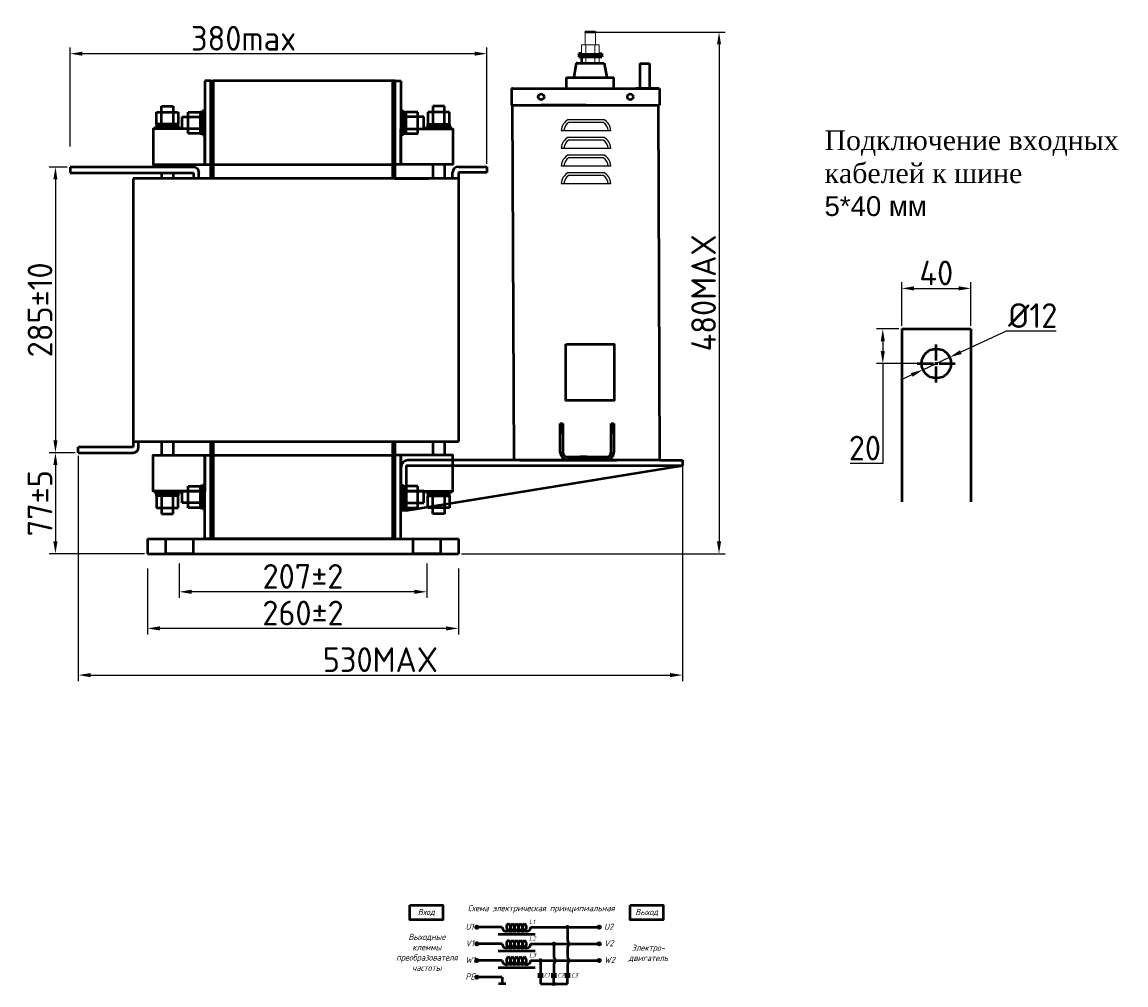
# Model space of a CAD drawing. Header units: millimetres. Extents: x -696 to 778, y 136 to 1025.
# Tile 2 of 2: x -117 to 778, y 220 to 1000. Entities that reach past the tile are written whole.
import ezdxf

# ---------------------------------------------------------------- set-up
doc = ezdxf.new("R2010")
doc.units = ezdxf.units.MM
doc.linetypes.add('ACAD_ISO02W100', pattern=[15, 12, -3])
doc.linetypes.add('CENTER2', pattern=[28.575, 19.05, -3.175, 3.175, -3.175])
doc.layers.get('0').update_dxf_attribs({"lineweight": 50})
doc.styles.add('GOST-2.304_Type-B', font='GOST Common.ttf')
doc.styles.add('GOST-2.304_Type-B_italic', font='GOST Common Italic.ttf')
doc.styles.get("Standard").update_dxf_attribs({"font": 'arial.ttf'})
doc.dimstyles.new('ISO-25', dxfattribs={"dimtxt": 5, "dimasz": 2.5, "dimexe": 1.25, "dimexo": 0.625, "dimtad": 1, "dimtoh": 1, "dimdec": 0, "dimtxsty": 'GOST-2.304_Type-B', "dimcen": 2.5, "dimadec": 0, "dimazin": 0, "dimtfac": 1, "dimtdec": 0, "dimtmove": 0, "dimatfit": 3, "dimfxl": 1, "dimarcsym": 0})

# ---------------------------------------------------------------- blocks, each defined once
blk = doc.blocks.new('Схема')
for points in [[(126.85, -17.74, 1), (128.61, -17.74, 1)], [(115.97, -31.21, 1), (117.72, -31.21, 1)], [(105.05, -44.68, 1), (106.8, -44.68, 1)], [(115.97, -63.61, 1), (117.72, -63.61, 1)]]:
    blk.add_hatch(color=0).paths.add_polyline_path(points)
for p, q in [((74.98, -17.74), (55.53, -17.74)), ((97.97, -17.74), (128.61, -17.74)), ((127.73, -17.74), (152.48, -17.74)), ((127.73, -17.74), (127.73, -28.73)), ((71.66, -23.35), (101.59, -23.35)), ((74.98, -31.21), (55.53, -31.21)), ((97.97, -31.21), (130.42, -31.21)), ((116.85, -31.21), (116.85, -42.2)), ((127.73, -33.69), (127.73, -42.2)), ((130.42, -31.21), (152.48, -31.21)), ((74.98, -44.68), (55.53, -44.68)), ((71.66, -36.81), (101.59, -36.81)), ((97.97, -44.68), (136.56, -44.68)), ((105.93, -44.68), (105.93, -55.73)), ((136.56, -44.68), (152.48, -44.68)), ((71.66, -50.28), (101.59, -50.28)), ((116.85, -47.16), (116.85, -55.73)), ((127.73, -47.16), (127.73, -55.73)), ((74.98, -58.14), (55.53, -58.14)), ((74.98, -58.14), (74.98, -63.61)), ((103.73, -55.73), (108.12, -55.73)), ((103.73, -57.8), (108.12, -57.8)), ((105.93, -57.8), (105.93, -63.61)), ((114.65, -55.73), (119.04, -55.73)), ((114.65, -57.8), (119.04, -57.8)), ((116.85, -63.61), (116.85, -57.8)), ((125.53, -55.73), (129.93, -55.73)), ((125.53, -57.8), (129.93, -57.8)), ((127.73, -63.61), (127.73, -57.8)), ((77.95, -63.61), (72.01, -63.61)), ((105.93, -63.61), (120.07, -63.61)), ((116.85, -63.61), (127.73, -63.61))]:
    blk.add_line(p, q)
for points in [[(0, 0), (26.76, 0), (26.76, -11.69), (0, -11.69)], [(178.58, 0), (205.34, 0), (205.34, -11.69), (178.58, -11.69)]]:
    blk.add_lwpolyline(points, close=True)
for centre in [(54.46, -17.74), (153.56, -17.74), (54.46, -31.21), (153.56, -31.21), (54.46, -44.68), (153.56, -44.68), (54.46, -58.14)]:
    blk.add_circle(centre, 1.08)
at = {"color": 0}
for centre in [(127.73, -17.74), (116.85, -31.21), (105.93, -44.68), (116.85, -63.61)]:
    blk.add_circle(centre, 0.876, dxfattribs=at)
for centre, radius, start, end in [((78.26, -17.74), 3.28, 180, 60), ((81.54, -17.74), 3.28, 120, 60), ((84.83, -17.74), 3.28, 120, 60), ((88.11, -17.74), 3.28, 120, 60), ((91.4, -17.74), 3.28, 120, 60), ((94.68, -17.74), 3.28, 120, 0), ((78.26, -31.21), 3.28, 180, 60), ((81.54, -31.21), 3.28, 120, 60), ((84.83, -31.21), 3.28, 120, 60), ((88.11, -31.21), 3.28, 120, 60), ((91.4, -31.21), 3.28, 120, 60), ((94.68, -31.21), 3.28, 120, 0), ((125.73, -31.21), 3.19, 308.94144, 51.05856), ((78.26, -44.68), 3.28, 180, 60), ((81.54, -44.68), 3.28, 120, 60), ((84.83, -44.68), 3.28, 120, 60), ((88.11, -44.68), 3.28, 120, 60), ((91.4, -44.68), 3.28, 120, 60), ((94.68, -44.68), 3.28, 120, 0), ((114.84, -44.68), 3.19, 308.94144, 51.05856), ((125.73, -44.68), 3.19, 308.94144, 51.05856)]:
    blk.add_arc(centre, radius, start, end)
at = {"style": 'GOST-2.304_Type-B_italic'}
for s, insert, char_height, width, attachment_point in [('Схема электрическая принципиальная', (106.53, -2.96), 5, 143.4834, 5), ('Вход', (13.38, -5.84), 5, 26.7633, 5), ('Выход', (191.96, -5.84), 5, 26.7633, 5), ('U1', (45.18, -14.79), 5, 144.0546, 1), ('L1', (96.71, -11.66), 3.5, 76.8291, 1), ('U2', (157.44, -14.79), 5, 144.0546, 1), ('Выходные\\Pклеммы\\Pпреобразователя\\Pчастоты', (13.88, -38.1), 5, 26.7633, 5), ('L2', (96.71, -25.13), 3.5, 76.8291, 1), ('V1', (45.18, -28.26), 5, 144.0546, 1), ('V2', (157.44, -28.26), 5, 144.0546, 1), ('Электро-\\Pдвигатель', (193.3, -38.93), 5, 17.1809, 5), ('W1', (45.18, -41.72), 5, 144.0546, 1), ('L3', (96.71, -38.59), 3.5, 76.8291, 1), ('W2', (157.44, -41.72), 5, 144.0546, 1), ('PE', (45.18, -55.19), 5, 144.0546, 1), ('C1', (108.57, -54.89), 3.5, 76.8291, 1), ('C2', (119.64, -54.89), 3.5, 76.8291, 1), ('C3', (130.7, -54.89), 3.5, 76.8291, 1)]:
    blk.add_mtext(s, dxfattribs=dict(at, insert=insert, char_height=char_height, width=width, attachment_point=attachment_point))
blk = doc.blocks.new('*D48')
at = {"color": 0, "lineweight": -2, "transparency": 16777216}
for p, q in [((-14.93, 557.24), (-14.93, 503.63)), ((236.88, 557.24), (236.88, 503.63)), ((226.88, 508.63), (-4.93, 508.63))]:
    blk.add_line(p, q, dxfattribs=at)
at = {"color": 0, "transparency": 16777216}
for points in [[(-4.93, 510.29), (-4.93, 506.96), (-14.93, 508.63)], [(226.88, 510.29), (226.88, 506.96), (236.88, 508.63)]]:
    blk.add_solid(points, dxfattribs=at)
at = {"layer": 'Defpoints', "color": 0, "transparency": 16777216}
for p in [(-14.93, 559.74), (236.88, 559.74), (-14.93, 508.63)]:
    blk.add_point(p, dxfattribs=at)
at = {"color": 0, "lineweight": 0, "transparency": 16777216, "insert": (110.97, 521.13), "char_height": 20, "attachment_point": 5, "style": 'GOST-2.304_Type-B'}
blk.add_mtext('260%%P2', dxfattribs=at)
blk = doc.blocks.new('*D50')
at = {"color": 0, "lineweight": -2, "transparency": 16777216}
for p, q in [((-77.69, 898.92), (-77.69, 979.23)), ((260, 885.12), (260, 979.23)), ((250, 974.23), (-67.69, 974.23))]:
    blk.add_line(p, q, dxfattribs=at)
at = {"color": 0, "transparency": 16777216}
for points in [[(-67.69, 975.89), (-67.69, 972.56), (-77.69, 974.23)], [(250, 975.89), (250, 972.56), (260, 974.23)]]:
    blk.add_solid(points, dxfattribs=at)
at = {"layer": 'Defpoints', "color": 0, "transparency": 16777216}
for p in [(-77.69, 974.23), (-77.69, 896.42), (260, 882.62)]:
    blk.add_point(p, dxfattribs=at)
at = {"color": 0, "lineweight": 0, "transparency": 16777216, "insert": (62.84, 986.73), "char_height": 20, "attachment_point": 5, "style": 'GOST-2.304_Type-B'}
blk.add_mtext('380max', dxfattribs=at)
blk = doc.blocks.new('*D49')
at = {"color": 0, "lineweight": -2, "transparency": 16777216}
for p, q in [((10.73, 561.13), (10.73, 533.29)), ((211.22, 561.13), (211.22, 533.29)), ((201.22, 538.29), (20.73, 538.29))]:
    blk.add_line(p, q, dxfattribs=at)
at = {"color": 0, "transparency": 16777216}
for points in [[(20.73, 539.96), (20.73, 536.62), (10.73, 538.29)], [(201.22, 539.96), (201.22, 536.62), (211.22, 538.29)]]:
    blk.add_solid(points, dxfattribs=at)
at = {"layer": 'Defpoints', "color": 0, "transparency": 16777216}
for p in [(10.73, 563.63), (211.22, 563.63), (10.73, 538.29)]:
    blk.add_point(p, dxfattribs=at)
at = {"color": 0, "lineweight": 0, "transparency": 16777216, "insert": (110.97, 550.79), "char_height": 20, "attachment_point": 5, "style": 'GOST-2.304_Type-B'}
blk.add_mtext('207%%P2', dxfattribs=at)
blk = doc.blocks.new('*D55')
at = {"color": 0, "lineweight": -2, "transparency": 16777216}
for p, q in [((-80.19, 882.36), (-94.61, 882.36)), ((-89.61, 872.36), (-89.61, 660.98)), ((-73.62, 650.98), (-94.61, 650.98))]:
    blk.add_line(p, q, dxfattribs=at)
at = {"color": 0, "transparency": 16777216}
for points in [[(-91.28, 872.36), (-87.95, 872.36), (-89.61, 882.36)], [(-91.28, 660.98), (-87.95, 660.98), (-89.61, 650.98)]]:
    blk.add_solid(points, dxfattribs=at)
at = {"layer": 'Defpoints', "color": 0, "transparency": 16777216}
for p in [(-77.69, 882.36), (-89.61, 650.98), (-71.12, 650.98)]:
    blk.add_point(p, dxfattribs=at)
at = {"color": 0, "transparency": 16777216, "insert": (-102.11, 766.67), "char_height": 20, "attachment_point": 5, "rotation": 90, "style": 'GOST-2.304_Type-B'}
blk.add_mtext('285%%P10', dxfattribs=at)
blk = doc.blocks.new('*D56')
at = {"color": 0, "lineweight": -2, "transparency": 16777216}
for p, q in [((-73.62, 650.98), (-94.61, 650.98)), ((-89.61, 640.98), (-89.61, 579.09)), ((-17.43, 569.09), (-94.61, 569.09))]:
    blk.add_line(p, q, dxfattribs=at)
at = {"color": 0, "transparency": 16777216}
for points in [[(-91.28, 640.98), (-87.95, 640.98), (-89.61, 650.98)], [(-91.28, 579.09), (-87.95, 579.09), (-89.61, 569.09)]]:
    blk.add_solid(points, dxfattribs=at)
at = {"layer": 'Defpoints', "color": 0, "transparency": 16777216}
for p in [(-71.12, 650.98), (-89.61, 569.09), (-14.93, 569.09)]:
    blk.add_point(p, dxfattribs=at)
at = {"color": 0, "transparency": 16777216, "insert": (-102.11, 610.04), "char_height": 20, "attachment_point": 5, "rotation": 90, "style": 'GOST-2.304_Type-B'}
blk.add_mtext('77%%P5', dxfattribs=at)
blk = doc.blocks.new('*D53')
at = {"color": 0, "lineweight": -2, "transparency": 16777216}
for p, q in [((596.16, 753.76), (596.16, 789.1)), ((652.16, 753.76), (652.16, 789.1)), ((606.16, 784.1), (642.16, 784.1))]:
    blk.add_line(p, q, dxfattribs=at)
at = {"color": 0, "transparency": 16777216}
for points in [[(606.16, 785.77), (606.16, 782.44), (596.16, 784.1)], [(642.16, 785.77), (642.16, 782.44), (652.16, 784.1)]]:
    blk.add_solid(points, dxfattribs=at)
at = {"layer": 'Defpoints', "color": 0, "transparency": 16777216}
for p in [(652.16, 784.1), (596.16, 751.26), (652.16, 751.26)]:
    blk.add_point(p, dxfattribs=at)
at = {"color": 0, "transparency": 16777216, "insert": (624.16, 796.6), "char_height": 20, "attachment_point": 5, "style": 'GOST-2.304_Type-B'}
blk.add_mtext('40', dxfattribs=at)
blk = doc.blocks.new('*D52')
at = {"color": 0, "lineweight": -2, "transparency": 16777216}
for p, q in [((593.66, 751.26), (575.79, 751.26)), ((580.79, 741.26), (580.79, 733.26)), ((621.66, 723.26), (575.79, 723.26)), ((580.79, 723.26), (580.79, 642.22)), ((580.79, 642.22), (554.29, 642.22))]:
    blk.add_line(p, q, dxfattribs=at)
at = {"color": 0, "transparency": 16777216}
for points in [[(579.12, 741.26), (582.45, 741.26), (580.79, 751.26)], [(579.12, 733.26), (582.45, 733.26), (580.79, 723.26)]]:
    blk.add_solid(points, dxfattribs=at)
at = {"layer": 'Defpoints', "color": 0, "transparency": 16777216}
for p in [(580.79, 751.26), (596.16, 751.26), (624.16, 723.26)]:
    blk.add_point(p, dxfattribs=at)
at = {"color": 0, "transparency": 16777216, "insert": (566.29, 654.72), "char_height": 20, "attachment_point": 5, "style": 'GOST-2.304_Type-B'}
blk.add_mtext('20', dxfattribs=at)
blk = doc.blocks.new('*D54')
at = {"color": 0, "lineweight": -2, "transparency": 16777216}
for p, q in [((680.77, 749.58), (644.02, 732.49)), ((721.27, 749.58), (680.77, 749.58)), ((613.37, 718.25), (634.95, 728.28)), ((604.3, 714.03), (595.23, 709.82))]:
    blk.add_line(p, q, dxfattribs=at)
at = {"color": 0, "transparency": 16777216}
for points in [[(643.32, 734.01), (644.72, 730.98), (634.95, 728.28)], [(603.6, 715.54), (605, 712.52), (613.37, 718.25)]]:
    blk.add_solid(points, dxfattribs=at)
at = {"layer": 'Defpoints', "color": 0, "transparency": 16777216}
for p in [(634.95, 728.28), (613.37, 718.25)]:
    blk.add_point(p, dxfattribs=at)
at = {"color": 0, "transparency": 16777216, "insert": (702.27, 762.08), "char_height": 20, "attachment_point": 5, "style": 'GOST-2.304_Type-B'}
blk.add_mtext('{\\fISOCPEUR|b0|i0|c0|p34;%%C}12', dxfattribs=at)
blk = doc.blocks.new('*D51')
at = {"color": 0, "lineweight": -2, "transparency": 16777216}
for p, q in [((348.43, 991.76), (453.09, 991.76)), ((448.09, 981.76), (448.09, 579.09)), ((239.38, 569.09), (453.09, 569.09))]:
    blk.add_line(p, q, dxfattribs=at)
at = {"color": 0, "transparency": 16777216}
for points in [[(446.42, 981.76), (449.75, 981.76), (448.09, 991.76)], [(446.42, 579.09), (449.75, 579.09), (448.09, 569.09)]]:
    blk.add_solid(points, dxfattribs=at)
at = {"layer": 'Defpoints', "color": 0, "transparency": 16777216}
for p in [(345.93, 991.76), (236.88, 569.09), (448.09, 569.09)]:
    blk.add_point(p, dxfattribs=at)
at = {"color": 0, "transparency": 16777216, "insert": (435.59, 780.43), "char_height": 20, "attachment_point": 5, "rotation": 90, "style": 'GOST-2.304_Type-B'}
blk.add_mtext('480MAX', dxfattribs=at)
blk = doc.blocks.new('*D47')
at = {"color": 0, "lineweight": -2, "transparency": 16777216}
for p, q in [((-71.12, 648.48), (-71.12, 465.81)), ((418.49, 640.28), (418.49, 465.81)), ((-61.12, 470.81), (408.49, 470.81))]:
    blk.add_line(p, q, dxfattribs=at)
at = {"color": 0, "transparency": 16777216}
for points in [[(-61.12, 472.48), (-61.12, 469.15), (-71.12, 470.81)], [(408.49, 472.48), (408.49, 469.15), (418.49, 470.81)]]:
    blk.add_solid(points, dxfattribs=at)
at = {"layer": 'Defpoints', "color": 0, "transparency": 16777216}
for p in [(-71.12, 650.98), (418.49, 642.78), (418.49, 470.81)]:
    blk.add_point(p, dxfattribs=at)
at = {"color": 0, "transparency": 16777216, "insert": (173.69, 483.31), "char_height": 20, "attachment_point": 5, "style": 'GOST-2.304_Type-B'}
blk.add_mtext('530MAX', dxfattribs=at)
blk = doc.blocks.new('*U57')
at = {"color": 0, "linetype": 'CENTER2', "transparency": 16777216}
for p, q in [((0, 2.38), (0, 15.4)), ((-15.4, 0), (-2.38, 0)), ((2.38, 0), (15.4, 0)), ((0, -15.4), (0, -2.38))]:
    blk.add_line(p, q, dxfattribs=at)
at = {"color": 0, "linetype": 'Continuous', "transparency": 16777216}
for p, q in [((-1.19, 0), (1.19, 0)), ((0, -1.19), (0, 1.19))]:
    blk.add_line(p, q, dxfattribs=at)

msp = doc.modelspace()

# ---------------------------------------------------------------- linework, layer by layer
for p, q in [((339.72, 991.98), (339.5, 991.76)), ((339.72, 991.98), (347.85, 991.98)), ((347.85, 991.98), (348.06, 991.76)), ((332.45, 966.46), (330.41, 954.84)), ((333.03, 966.46), (332.45, 966.46)), ((333.03, 966.46), (354.54, 966.46)), ((336.64, 974.33), (334.49, 974.33)), ((334.49, 974.33), (334.49, 972.99)), ((353.08, 972.99), (334.49, 972.99)), ((334.49, 972.93), (334.49, 971.6)), ((334.49, 971.6), (353.08, 971.6)), ((336.64, 971.42), (336.64, 966.46)), ((350.92, 974.33), (353.08, 974.33)), ((353.08, 974.33), (353.08, 972.99)), ((353.08, 972.93), (353.08, 971.6)), ((354.54, 966.46), (355.12, 966.46)), ((355.12, 966.46), (357.15, 954.84)), ((383.91, 966.22), (383.91, 946.12)), ((383.91, 966.22), (391.76, 966.22)), ((391.76, 966.22), (391.76, 946.12)), ((31.55, 952.14), (31.55, 884.35)), ((36.4, 952.14), (31.55, 952.14)), ((36.4, 884.35), (36.4, 952.14)), ((36.4, 952.14), (38.33, 952.14)), ((36.4, 873.21), (36.4, 952.14)), ((183.61, 952.14), (38.33, 952.14)), ((38.33, 952.14), (38.33, 884.35)), ((38.33, 952.14), (38.33, 873.21)), ((185.55, 952.14), (183.61, 952.14)), ((183.61, 952.14), (183.61, 873.21)), ((185.55, 884.35), (185.55, 952.14)), ((185.55, 952.14), (190.39, 952.14)), ((185.55, 873.21), (185.55, 952.14)), ((190.39, 952.14), (190.39, 884.35)), ((324.6, 946.12), (324.6, 954.84)), ((324.6, 954.84), (362.96, 954.84)), ((362.96, 946.12), (362.96, 954.84)), ((280.84, 946.12), (279.93, 946.12)), ((279.93, 946.12), (279.93, 932.49)), ((279.93, 946.12), (298.1, 946.12)), ((280.84, 946.12), (398.92, 946.12)), ((318.91, 946.12), (360.85, 946.12)), ((320.26, 946.12), (359.5, 946.12)), ((324.6, 946.12), (362.96, 946.12)), ((373.67, 946.12), (387.84, 946.12)), ((398.92, 946.12), (380.75, 946.12)), ((383.91, 946.12), (391.76, 946.12)), ((398.92, 946.12), (399.82, 946.12)), ((399.82, 946.12), (399.82, 932.49)), ((-3.8, 926.96), (-3.8, 931.8)), ((-3.8, 931.8), (5.89, 931.8)), ((5.89, 931.8), (5.89, 926.96)), ((225.74, 931.8), (216.06, 931.8)), ((216.06, 931.8), (216.06, 926.96)), ((225.74, 926.96), (225.74, 931.8)), ((279.93, 932.49), (280.84, 932.49)), ((280.39, 932.49), (399.82, 932.49)), ((280.84, 932.49), (399.82, 932.49)), ((282.06, 644.87), (280.84, 932.49)), ((340.33, 932.49), (304, 932.49)), ((400.23, 644.87), (399.02, 932.49)), ((-7.67, 917.28), (-7.67, 926.96)), ((-7.67, 926.96), (9.76, 926.96)), ((-3.8, 917.28), (-3.8, 926.96)), ((5.89, 926.96), (5.89, 917.28)), ((9.76, 926.96), (9.76, 917.28)), ((13.15, 913.4), (13.15, 923.09)), ((13.15, 923.09), (18, 923.09)), ((18, 909.53), (18, 926.96)), ((18, 926.96), (27.68, 926.96)), ((18, 923.09), (27.68, 923.09)), ((27.68, 926.96), (27.68, 909.53)), ((29.62, 926.96), (27.68, 926.96)), ((31.55, 927.93), (29.62, 927.93)), ((29.62, 927.93), (29.62, 908.56)), ((29.62, 909.53), (29.62, 926.96)), ((190.39, 927.93), (192.33, 927.93)), ((192.33, 927.93), (192.33, 908.56)), ((192.33, 909.53), (192.33, 926.96)), ((192.33, 926.96), (194.27, 926.96)), ((203.95, 926.96), (194.27, 926.96)), ((194.27, 926.96), (194.27, 909.53)), ((203.95, 923.09), (194.27, 923.09)), ((203.95, 909.53), (203.95, 926.96)), ((208.79, 923.09), (203.95, 923.09)), ((208.79, 913.4), (208.79, 923.09)), ((229.62, 926.96), (212.18, 926.96)), ((212.18, 926.96), (212.18, 917.28)), ((216.06, 926.96), (216.06, 917.28)), ((225.74, 917.28), (225.74, 926.96)), ((229.62, 917.28), (229.62, 926.96)), ((10.73, 915.34), (-8.64, 915.34)), ((-8.64, 915.34), (-8.64, 913.4)), ((9.76, 917.28), (-7.67, 917.28)), ((-7.67, 917.28), (-7.67, 915.34)), ((-7.67, 915.34), (9.76, 915.34)), ((1.05, 915.34), (2.48, 917.28)), ((9.76, 915.34), (9.76, 917.28)), ((10.73, 913.4), (10.73, 915.34)), ((18, 913.4), (13.15, 913.4)), ((27.68, 913.4), (18, 913.4)), ((29.62, 918.24), (27.68, 919.68)), ((192.33, 918.24), (194.27, 919.68)), ((194.27, 913.4), (203.95, 913.4)), ((203.95, 913.4), (208.79, 913.4)), ((211.22, 913.4), (211.22, 915.34)), ((211.22, 915.34), (230.59, 915.34)), ((212.18, 917.28), (229.62, 917.28)), ((212.18, 915.34), (212.18, 917.28)), ((229.62, 915.34), (212.18, 915.34)), ((220.9, 915.34), (219.47, 917.28)), ((229.62, 917.28), (229.62, 915.34)), ((230.59, 915.34), (230.59, 913.4)), ((27.68, 909.53), (18, 909.53)), ((27.68, 909.53), (29.62, 909.53)), ((29.62, 908.56), (31.55, 908.56)), ((192.33, 908.56), (190.39, 908.56)), ((194.27, 909.53), (192.33, 909.53)), ((194.27, 909.53), (203.95, 909.53)), ((22.14, 882.36), (-77.69, 882.36)), ((-77.69, 882.36), (-77.69, 877.78)), ((-77.69, 877.78), (22.14, 877.78)), ((-3.8, 884.35), (-3.8, 882.36)), ((-3.8, 877.78), (-3.8, 873.21)), ((5.89, 884.35), (5.89, 882.36)), ((5.89, 877.78), (5.89, 873.21)), ((22.14, 877.78), (22.14, 873.21)), ((26.71, 873.21), (26.71, 877.78)), ((31.55, 884.35), (36.4, 884.35)), ((38.33, 884.35), (183.61, 884.35)), ((190.39, 884.35), (185.55, 884.35)), ((216.06, 884.35), (216.06, 873.21)), ((225.74, 884.35), (225.74, 873.21)), ((232.17, 873.21), (232.17, 877.92)), ((236.88, 882.62), (260, 882.62)), ((236.88, 877.92), (236.88, 873.21)), ((260, 877.92), (236.88, 877.92)), ((260, 882.62), (260, 877.92)), ((236.88, 873.21), (-26.76, 873.21)), ((-26.76, 873.21), (-26.76, 660.13)), ((-3.8, 873.21), (-3.8, 873.21)), ((5.89, 873.21), (5.89, 873.21)), ((36.4, 873.21), (26.71, 873.21)), ((185.55, 873.21), (212.67, 873.21)), ((236.88, 873.21), (236.88, 660.13)), ((596.16, 751.26), (596.16, 611.26)), ((596.16, 751.26), (652.16, 751.26)), ((652.16, 751.26), (652.16, 611.26)), ((-26.76, 655.56), (-71.12, 655.56)), ((-71.12, 650.98), (-71.12, 655.56)), ((-26.76, 660.13), (236.88, 660.13)), ((-26.76, 660.13), (-26.76, 655.56)), ((-22.18, 655.56), (-22.18, 660.13)), ((-3.8, 660.13), (-3.8, 649)), ((5.89, 660.13), (5.89, 649)), ((36.4, 581.2), (36.4, 660.13)), ((38.33, 660.13), (38.33, 581.2)), ((183.61, 660.13), (183.61, 581.2)), ((185.55, 581.2), (185.55, 660.13)), ((216.06, 660.13), (216.06, 649)), ((225.74, 660.13), (225.74, 649)), ((-71.12, 650.98), (-26.76, 650.98)), ((31.55, 581.2), (31.55, 649)), ((31.55, 649), (36.4, 649)), ((38.33, 649), (183.61, 649)), ((190.39, 649), (185.55, 649)), ((190.39, 581.2), (190.39, 649)), ((341.3, 644.87), (196, 644.87)), ((400.23, 644.87), (282.06, 644.87)), ((286.66, 644.87), (365.35, 644.87)), ((286.66, 644.87), (365.35, 644.87)), ((400.23, 644.87), (418.49, 644.87)), ((418.49, 644.87), (418.49, 640.68)), ((194.58, 640.68), (418.66, 640.68)), ((194.58, 604.23), (418.66, 640.68)), ((-8.64, 618), (-8.64, 619.94)), ((10.73, 618), (-8.64, 618)), ((-7.67, 616.07), (-7.67, 618)), ((-7.67, 618), (9.76, 618)), ((1.05, 618), (2.48, 616.07)), ((9.76, 618), (9.76, 616.07)), ((10.73, 619.94), (10.73, 618)), ((13.15, 610.25), (13.15, 619.94)), ((13.15, 619.94), (18, 619.94)), ((18, 606.38), (18, 623.81)), ((18, 623.81), (27.68, 623.81)), ((18, 619.94), (27.68, 619.94)), ((27.68, 623.81), (27.68, 606.38)), ((29.62, 623.81), (27.68, 623.81)), ((31.55, 624.78), (29.62, 624.78)), ((29.62, 624.78), (29.62, 605.41)), ((29.62, 606.38), (29.62, 623.81)), ((190.39, 624.78), (192.33, 624.78)), ((192.33, 624.78), (192.33, 605.41)), ((192.33, 606.38), (192.33, 623.81)), ((192.33, 623.81), (194.27, 623.81)), ((203.95, 623.81), (194.27, 623.81)), ((194.27, 623.81), (194.27, 606.38)), ((203.95, 619.94), (194.27, 619.94)), ((203.95, 606.38), (203.95, 623.81)), ((208.79, 619.94), (203.95, 619.94)), ((208.79, 610.25), (208.79, 619.94)), ((211.22, 619.94), (211.22, 618)), ((211.22, 618), (230.59, 618)), ((229.62, 618), (212.18, 618)), ((212.18, 618), (212.18, 616.07)), ((220.9, 618), (219.47, 616.07)), ((229.62, 616.07), (229.62, 618)), ((230.59, 618), (230.59, 619.94)), ((-7.67, 616.07), (-7.67, 606.38)), ((9.76, 616.07), (-7.67, 616.07)), ((-3.8, 616.07), (-3.8, 606.38)), ((5.89, 606.38), (5.89, 616.07)), ((9.76, 606.38), (9.76, 616.07)), ((18, 610.25), (13.15, 610.25)), ((27.68, 610.25), (18, 610.25)), ((29.62, 615.1), (27.68, 616.53)), ((192.33, 615.1), (194.27, 616.53)), ((194.27, 610.25), (203.95, 610.25)), ((203.95, 610.25), (208.79, 610.25)), ((212.18, 606.38), (212.18, 616.07)), ((212.18, 616.07), (229.62, 616.07)), ((216.06, 606.38), (216.06, 616.07)), ((225.74, 616.07), (225.74, 606.38)), ((229.62, 616.07), (229.62, 606.38)), ((-7.67, 606.38), (9.76, 606.38)), ((-3.8, 606.38), (-3.8, 601.54)), ((-3.8, 601.54), (5.89, 601.54)), ((5.89, 601.54), (5.89, 606.38)), ((27.68, 606.38), (18, 606.38)), ((27.68, 606.38), (29.62, 606.38)), ((29.62, 605.41), (31.55, 605.41)), ((192.33, 605.41), (190.39, 605.41)), ((194.27, 606.38), (192.33, 606.38)), ((194.27, 606.38), (203.95, 606.38)), ((229.62, 606.38), (212.18, 606.38)), ((216.06, 601.54), (216.06, 606.38)), ((225.74, 601.54), (216.06, 601.54)), ((225.74, 606.38), (225.74, 601.54)), ((-14.93, 581.2), (236.88, 581.2)), ((-14.93, 581.2), (-14.93, 569.09)), ((-0.41, 581.2), (-0.41, 569.09)), ((21.87, 581.2), (21.87, 569.09)), ((36.4, 581.2), (31.55, 581.2)), ((38.33, 581.2), (36.4, 581.2)), ((183.61, 581.2), (38.33, 581.2)), ((183.61, 581.2), (185.55, 581.2)), ((185.55, 581.2), (190.39, 581.2)), ((200.08, 581.2), (200.08, 569.09)), ((222.35, 581.2), (222.35, 569.09)), ((236.88, 581.2), (236.88, 569.09)), ((-14.93, 569.09), (236.88, 569.09)), ((21.87, 569.09), (-0.41, 569.09)), ((222.35, 569.09), (200.08, 569.09)), ((222.35, 569.09), (200.08, 569.09))]:
    msp.add_line(p, q)
at = {"lineweight": 15}
for p, q in [((339.5, 991.76), (343.78, 991.76)), ((339.5, 981.51), (339.5, 991.76)), ((348.07, 991.76), (343.78, 991.76)), ((348.07, 981.51), (348.06, 991.76)), ((336.64, 974.33), (336.64, 981.34)), ((349.14, 981.51), (338.43, 981.51)), ((340.21, 974.51), (340.21, 981.34)), ((343.78, 981.51), (348.03, 981.51)), ((343.78, 981.51), (349.5, 981.51)), ((343.78, 981.51), (348.07, 981.51)), ((343.78, 981.51), (348.07, 981.51)), ((347.35, 974.51), (347.35, 981.34)), ((350.92, 974.33), (350.92, 981.34)), ((350.92, 974.33), (350.92, 981.34)), ((350.92, 974.33), (350.92, 977.9)), ((350.92, 974.33), (350.92, 976.47)), ((350.92, 974.33), (350.92, 975.04)), ((334.49, 974.33), (353.08, 974.33)), ((334.49, 972.93), (353.08, 972.93)), ((343.78, 974.33), (336.64, 974.33)), ((340.21, 974.33), (336.64, 974.33)), ((343.78, 974.33), (340.21, 974.33)), ((340.21, 966.46), (340.21, 971.42)), ((343.78, 974.33), (350.92, 974.33)), ((343.78, 974.33), (347.35, 974.33)), ((350.92, 974.33), (347.35, 974.33)), ((347.35, 966.46), (347.35, 971.42)), ((350.92, 974.33), (350.92, 974.68)), ((350.92, 974.33), (350.92, 974.51)), ((350.92, 966.46), (350.92, 971.42)), ((350.92, 966.46), (350.92, 971.42))]:
    msp.add_line(p, q, dxfattribs=at)
at = {"lineweight": 25}
for p, q in [((325.98, 920.93), (354.63, 920.93)), ((326.54, 918.79), (354.07, 918.79)), ((320.2, 911.95), (360.41, 911.95)), ((325.98, 906.6), (354.63, 906.6)), ((326.54, 904.47), (354.07, 904.47)), ((320.2, 897.62), (360.41, 897.62)), ((340.31, 902.47), (340.31, 902.47)), ((325.98, 892.28), (354.63, 892.28)), ((326.54, 890.14), (354.07, 890.14)), ((320.2, 883.29), (360.41, 883.29)), ((325.98, 877.94), (354.63, 877.94)), ((320.2, 868.96), (360.41, 868.96)), ((326.54, 875.81), (354.07, 875.81))]:
    msp.add_line(p, q, dxfattribs=at)
at = {"color": 0}
for p, q in [((319.38, 651.37), (319.38, 674.63)), ((319.38, 674.63), (319.38, 667.36)), ((319.38, 674.63), (321.56, 674.63)), ((321.56, 674.63), (321.56, 651.37)), ((360.8, 651.37), (360.8, 674.63)), ((360.8, 674.63), (360.8, 667.36)), ((360.8, 674.63), (360.8, 667.36)), ((360.8, 674.63), (362.97, 674.63)), ((362.97, 674.63), (362.97, 651.37)), ((319.38, 667.36), (321.56, 667.36)), ((360.8, 667.36), (362.97, 667.36)), ((325.19, 647.74), (357.16, 647.74)), ((357.16, 645.56), (325.19, 645.56)), ((341.18, 647.74), (335.36, 647.74)), ((341.18, 647.74), (335.36, 647.74)), ((341.18, 647.74), (346.99, 647.74))]:
    msp.add_line(p, q, dxfattribs=at)
at = {"color": 0, "linetype": 'ACAD_ISO02W100', "ltscale": 0.09}
for p, q in [((335.36, 647.74), (335.36, 645.56)), ((346.99, 647.74), (346.99, 645.56))]:
    msp.add_line(p, q, dxfattribs=at)
for points in [[(31.55, 913.4), (-10.4, 913.4), (-10.4, 884.35), (31.55, 884.35)], [(190.39, 913.4), (232.35, 913.4), (232.35, 884.35), (190.39, 884.35)], [(324.03, 738.82), (363.01, 738.82), (363.01, 693.3), (324.03, 693.3)], [(31.55, 619.94), (-10.4, 619.94), (-10.4, 649), (31.55, 649)], [(190.39, 619.94), (232.35, 619.94), (232.35, 649), (190.39, 649)]]:
    msp.add_lwpolyline(points, close=True)
msp.add_lwpolyline([(194.58, 640.68), (194.58, 604.23), (190.39, 604.23), (190.39, 649)])
for centre, radius in [((304, 939.3), 2.36), ((376.21, 939.3), 2.36), ((624.16, 723.26), 11.9)]:
    msp.add_circle(centre, radius)
at = {"lineweight": 15}
for centre, radius, start, end in [((338.43, 972.5), 9.02, 78.57881, 101.42119), ((343.78, 945.71), 35.8, 84.27519, 95.72481), ((349.14, 972.5), 9.02, 78.57881, 101.42119), ((338.43, 983.34), 9.02, 258.57881, 281.42119), ((338.43, 962.58), 9.02, 78.57881, 101.42119), ((343.78, 1010.13), 35.8, 264.27519, 275.72481), ((343.78, 935.79), 35.8, 84.27519, 95.72481), ((349.14, 983.34), 9.02, 258.57881, 281.42119), ((349.14, 962.58), 9.02, 78.57881, 101.42119)]:
    msp.add_arc(centre, radius, start, end, dxfattribs=at)
at = {"lineweight": 25}
for centre, radius, start, end in [((331.15, 911.26), 10.96, 118.12466, 176.40489), ((331.15, 911.26), 8.83, 121.42622, 175.53214), ((349.47, 911.26), 8.83, 4.46786, 58.57378), ((349.47, 911.26), 10.96, 3.59511, 61.87534), ((331.15, 896.93), 10.96, 118.12466, 176.40489), ((331.15, 896.93), 8.83, 121.42622, 175.53214), ((349.47, 896.93), 8.83, 4.46786, 58.57378), ((349.47, 896.93), 10.96, 3.59511, 61.87534), ((331.15, 882.61), 10.96, 118.12466, 176.40489), ((331.15, 882.61), 8.83, 121.42622, 175.53214), ((349.47, 882.61), 8.83, 4.46786, 58.57378), ((349.47, 882.61), 10.96, 3.59511, 61.87534), ((331.15, 868.28), 10.96, 118.12466, 176.40489), ((349.47, 868.28), 10.96, 3.59511, 61.87534), ((331.15, 868.28), 8.83, 121.42622, 175.53214), ((349.47, 868.28), 8.83, 4.46786, 58.57378)]:
    msp.add_arc(centre, radius, start, end, dxfattribs=at)
for centre, radius, start, end in [((22.14, 877.78), 4.58, 0, 90), ((236.88, 877.92), 4.71, 90, 180), ((-26.76, 655.56), 4.58, 270, 0), ((196, 639.26), 5.6, 90, 180)]:
    msp.add_arc(centre, radius, start, end)
at = {"color": 0}
for centre, radius, start, end in [((325.19, 651.37), 5.81, 180, 270), ((325.19, 651.37), 3.63, 180, 270), ((357.16, 651.37), 3.63, 270, 0), ((357.16, 651.37), 5.81, 270, 0)]:
    msp.add_arc(centre, radius, start, end, dxfattribs=at)

# ---------------------------------------------------------------- block references
at = {"linetype": 'CENTER2'}
msp.add_blockref('*U57', (624.16, 723.26), dxfattribs=at)
msp.add_blockref('Схема', (197.49, 284.3))

# ---------------------------------------------------------------- texts
at = {"insert": (533.56, 912.1), "char_height": 24, "width": 292.2015, "attachment_point": 1}
msp.add_mtext('{\\fTimes New Roman|b0|i0|c204|p18;\\H0.6667x;Подключение входных кабелей к шине}\\P{\\H0.6667x;5*40 мм}', dxfattribs=at)

# ---------------------------------------------------------------- dimensions: what is measured, and where the dimension line sits
at = {"lineweight": 0}
for base, p1, p2, text, picture, middle in [((-77.69, 974.23), (260, 882.62), (-77.69, 896.42), '380max', '*D50', (62.84, 974.23)), ((-14.93, 508.63), (236.88, 559.74), (-14.93, 559.74), '260%%P2', '*D48', (110.97, 508.63))]:
    dim = msp.add_linear_dim(base=base, p1=p1, p2=p2, angle=180, text=text, dimstyle='ISO-25', dxfattribs=at)
    dim.commit()
    dim.dimension.update_dxf_attribs({"geometry": picture, "text_midpoint": middle, "dimtype": 160})
for base, p1, p2, text, picture, middle in [((448.09, 569.09), (345.93, 991.76), (236.88, 569.09), '480MAX', '*D51', (435.59, 780.43)), ((-89.61, 650.98), (-77.69, 882.36), (-71.12, 650.98), '285%%P10', '*D55', (-102.11, 766.67)), ((-89.61, 569.09), (-71.12, 650.98), (-14.93, 569.09), '77%%P5', '*D56', (-102.11, 610.04))]:
    dim = msp.add_linear_dim(base=base, p1=p1, p2=p2, angle=90, text=text, dimstyle='ISO-25')
    dim.commit()
    dim.dimension.update_dxf_attribs({"geometry": picture, "text_midpoint": middle})
dim = msp.add_linear_dim(base=(652.16, 784.1), p1=(596.16, 751.26), p2=(652.16, 751.26), text='40', dimstyle='ISO-25')
dim.commit()
dim.dimension.update_dxf_attribs({"geometry": '*D53', "text_midpoint": (624.16, 784.1), "dimtype": 160})
dim = msp.add_diameter_dim_2p(p1=(613.37, 718.25), p2=(634.95, 728.28), text='{\\fISOCPEUR|b0|i0|c0|p34;%%C}12', dimstyle='ISO-25')
dim.commit()
dim.dimension.update_dxf_attribs({"geometry": '*D54', "text_midpoint": (702.27, 749.58), "dimtype": 163})
dim = msp.add_linear_dim(base=(580.79, 751.26), p1=(624.16, 723.26), p2=(596.16, 751.26), angle=90, text='20', dimstyle='ISO-25')
dim.commit()
dim.dimension.update_dxf_attribs({"geometry": '*D52', "text_midpoint": (566.29, 642.22), "dimtype": 160})
dim = msp.add_linear_dim(base=(418.49, 470.81), p1=(-71.12, 650.98), p2=(418.49, 642.78), text='530MAX', dimstyle='ISO-25')
dim.commit()
dim.dimension.update_dxf_attribs({"geometry": '*D47', "text_midpoint": (173.69, 483.31)})
dim = msp.add_linear_dim(base=(10.73, 538.29), p1=(211.22, 563.63), p2=(10.73, 563.63), angle=180, text='207%%P2', dimstyle='ISO-25', dxfattribs=at)
dim.commit()
dim.dimension.update_dxf_attribs({"geometry": '*D49', "text_midpoint": (110.97, 550.79)})

doc.saveas('drawing.dxf')
